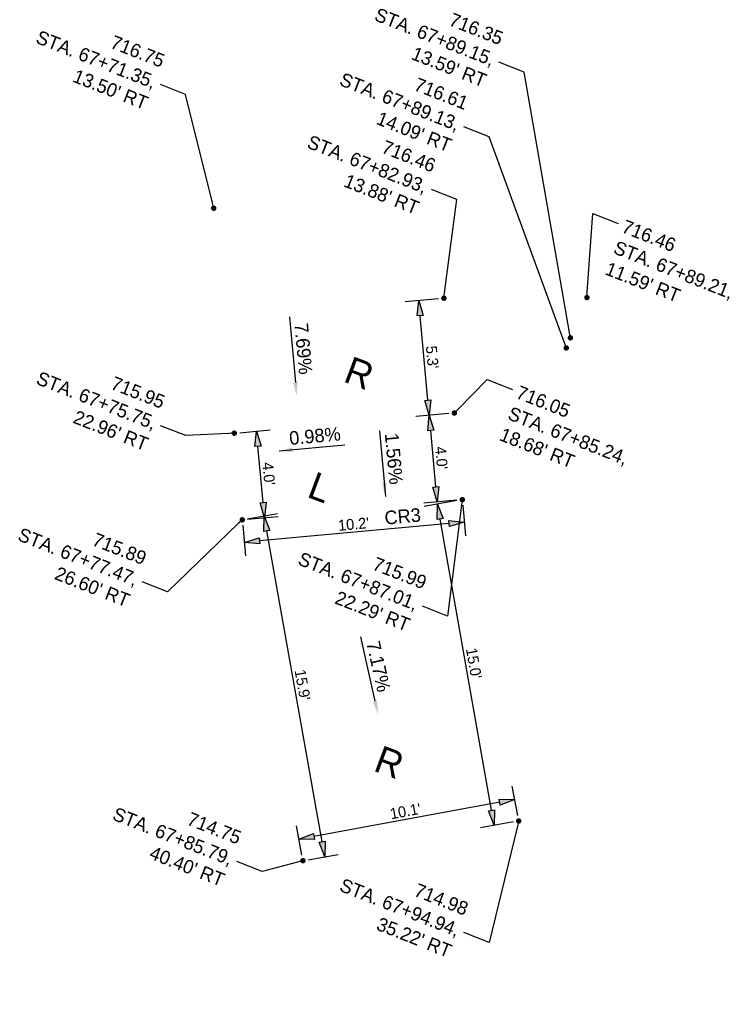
# Model space of a CAD drawing. Header units: feet. Extents: x 1464127 to 1492048, y 602360 to 652423.
# Tile 6 of 13: x 1473084 to 1473117, y 614471 to 614516. Entities that reach past the tile are written whole.
import ezdxf
from ezdxf import colors
from ezdxf.entities.mleader import LeaderData, LeaderLine
from ezdxf.math import Vec2, Vec3

# ---------------------------------------------------------------- set-up
doc = ezdxf.new("R2010")
doc.units = ezdxf.units.FT
doc.header["$MEASUREMENT"] = 0
doc.layers.add('PV_P_Text', color=8, linetype='Continuous')
doc.styles.add('Slanted-Normal', font='font31.shx', dxfattribs={"height": 0.1})
doc.styles.get("Standard").update_dxf_attribs({"font": 'font31.shx'})
doc.dimstyles.new('Dec-1  Slanted', dxfattribs={"dimtxt": 0.14, "dimasz": 0.14, "dimexe": 0.07, "dimexo": 0.07, "dimgap": 0.07, "dimtad": 1, "dimdec": 1, "dimzin": 3, "dimdsep": 46, "dimtxsty": 'Slanted-Normal', "dimblk": 'Dim1', "dimcen": 0, "dimclrd": 95, "dimclre": 95, "dimclrt": 7, "dimadec": 1, "dimazin": 3, "dimtfac": 1, "dimtdec": 1, "dimtix": 1, "dimtofl": 0, "dimtmove": 1, "dimatfit": 3, "dimldrblk": 'Dim1', "dimfxl": 1, "dimtolj": 1, "dimtzin": 0, "dimlwd": -1, "dimlwe": -1, "dimarcsym": 0})

# ---------------------------------------------------------------- blocks, each defined once
blk = doc.blocks.new('Dim1')
h = blk.add_hatch(color=4)
h.dxf.hatch_style = 1
h.paths.add_polyline_path([(0, 0), (-1, -0.2), (-1, 0.2)])
at = {"color": 4}
blk.add_lwpolyline([(0, 0), (-1, -0.2), (-1, 0.2), (0, 0)], dxfattribs=at)
blk = doc.blocks.new('*D1073')
at = {"layer": 'Defpoints', "color": 0, "transparency": 16777216}
for p in [(1473103.928, 614503.516, 1554.697), (1473102.778, 614503.411), (1473104.411, 614498.239, 1554.697)]:
    blk.add_point(p, dxfattribs=at)
at = {"layer": 'PV_P_Text', "color": 95, "linetype": 'Continuous', "transparency": 16777216}
for p, q in [((1473103.679, 614503.494), (1473102.155, 614503.354)), ((1473103.197, 614498.831), (1473102.841, 614502.714)), ((1473104.162, 614498.216), (1473102.638, 614498.077))]:
    blk.add_line(p, q, dxfattribs=at)
at = {"layer": 'PV_P_Text', "color": 95, "transparency": 16777216, "xscale": 0.7000000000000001, "yscale": 0.7000000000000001, "zscale": 0.7000000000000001}
for p, rotation in [((1473102.778, 614503.411), 95.22478835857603), ((1473103.26, 614498.134), 275.224788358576)]:
    blk.add_blockref('Dim1', p, dxfattribs=dict(at, rotation=rotation))
at = {"layer": 'PV_P_Text', "color": 7, "transparency": 16777216, "insert": (1473103.392, 614500.807), "char_height": 0.5, "attachment_point": 5, "rotation": 275.2248, "style": 'Slanted-Normal'}
blk.add_mtext("\\A1;5.3'", dxfattribs=at)
blk = doc.blocks.new('_Dot')
at = {"color": 0, "linetype": 'ByBlock', "lineweight": -2}
blk.add_line((-0.5, 0), (-1, 0), dxfattribs=at)
at = {"color": 0, "linetype": 'ByBlock', "const_width": 0.5}
blk.add_lwpolyline([(-0.25, 0, 1), (0.25, 0, 1)], format="xyb", close=True, dxfattribs=at)
blk = doc.blocks.new('*D1112')
at = {"layer": 'Defpoints', "color": 0, "transparency": 16777216}
for p in [(1473103.26, 614498.134), (1473104.411, 614498.239, 1554.697), (1473104.775, 614494.255, 1554.697)]:
    blk.add_point(p, dxfattribs=at)
at = {"layer": 'PV_P_Text', "color": 95, "linetype": 'Continuous', "transparency": 16777216}
for p, q in [((1473104.162, 614498.216), (1473102.638, 614498.077)), ((1473103.561, 614494.847), (1473103.324, 614497.437)), ((1473104.526, 614494.233), (1473103.002, 614494.093))]:
    blk.add_line(p, q, dxfattribs=at)
at = {"layer": 'PV_P_Text', "color": 95, "transparency": 16777216, "xscale": 0.7000000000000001, "yscale": 0.7000000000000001, "zscale": 0.7000000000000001}
for p, rotation in [((1473103.26, 614498.134), 95.22478835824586), ((1473103.625, 614494.15), 275.2247883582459)]:
    blk.add_blockref('Dim1', p, dxfattribs=dict(at, rotation=rotation))
at = {"layer": 'PV_P_Text', "color": 7, "transparency": 16777216, "insert": (1473103.816, 614496.176), "char_height": 0.5, "attachment_point": 5, "rotation": 275.2248, "style": 'Slanted-Normal'}
blk.add_mtext("\\A1;4.0'", dxfattribs=at)
blk = doc.blocks.new('*D1113')
at = {"layer": 'Defpoints', "color": 0, "transparency": 16777216}
for p in [(1473103.639, 614494.056), (1473104.775, 614494.255, 715.756), (1473107.371, 614479.482, 715.756)]:
    blk.add_point(p, dxfattribs=at)
at = {"layer": 'PV_P_Text', "color": 95, "linetype": 'Continuous', "transparency": 16777216}
for p, q in [((1473104.529, 614494.212), (1473103.024, 614493.948)), ((1473106.114, 614479.972), (1473103.76, 614493.366)), ((1473107.125, 614479.439), (1473105.62, 614479.174))]:
    blk.add_line(p, q, dxfattribs=at)
at = {"layer": 'PV_P_Text', "color": 95, "transparency": 16777216, "xscale": 0.7000000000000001, "yscale": 0.7000000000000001, "zscale": 0.7000000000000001}
for p, rotation in [((1473103.639, 614494.056), 99.96785585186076), ((1473106.236, 614479.282), 279.9678558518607)]:
    blk.add_blockref('Dim1', p, dxfattribs=dict(at, rotation=rotation))
at = {"layer": 'PV_P_Text', "color": 7, "transparency": 16777216, "insert": (1473105.307, 614486.734), "char_height": 0.5, "attachment_point": 5, "rotation": 279.9679, "style": 'Slanted-Normal'}
blk.add_mtext("\\A1;15.0'", dxfattribs=at)
blk = doc.blocks.new('*D1119')
at = {"layer": 'Defpoints', "color": 0, "transparency": 16777216}
for p in [(1473104.775, 614494.255, 715.756), (1473094.654, 614493.33, 715.756), (1473094.749, 614492.293)]:
    blk.add_point(p, dxfattribs=at)
at = {"layer": 'PV_P_Text', "color": 95, "linetype": 'Continuous', "transparency": 16777216}
for p, q in [((1473104.798, 614494.007), (1473104.927, 614492.596)), ((1473094.677, 614493.081), (1473094.806, 614491.671)), ((1473104.173, 614493.155), (1473095.446, 614492.357))]:
    blk.add_line(p, q, dxfattribs=at)
at = {"layer": 'PV_P_Text', "color": 95, "transparency": 16777216, "xscale": 0.7000000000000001, "yscale": 0.7000000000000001, "zscale": 0.7000000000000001}
for p, rotation in [((1473104.87, 614493.218), 5.224788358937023), ((1473094.749, 614492.293), 185.224788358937)]:
    blk.add_blockref('Dim1', p, dxfattribs=dict(at, rotation=rotation))
at = {"layer": 'PV_P_Text', "color": 7, "transparency": 16777216, "insert": (1473099.775, 614493.129), "char_height": 0.5, "attachment_point": 5, "rotation": 5.2248, "style": 'Slanted-Normal'}
blk.add_mtext("\\A1;10.2'", dxfattribs=at)
blk = doc.blocks.new('*D1120')
at = {"layer": 'Defpoints', "color": 0, "transparency": 16777216}
for p in [(1473107.371, 614479.482, 715.756), (1473097.263, 614478.648), (1473097.445, 614477.658, 715.756)]:
    blk.add_point(p, dxfattribs=at)
at = {"layer": 'PV_P_Text', "color": 95, "linetype": 'Continuous', "transparency": 16777216}
for p, q in [((1473107.326, 614479.728), (1473107.076, 614481.086)), ((1473106.501, 614480.345), (1473097.952, 614478.774)), ((1473097.4, 614477.904), (1473097.151, 614479.262))]:
    blk.add_line(p, q, dxfattribs=at)
at = {"layer": 'PV_P_Text', "color": 95, "transparency": 16777216, "xscale": 0.7000000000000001, "yscale": 0.7000000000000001, "zscale": 0.7000000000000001}
for p, rotation in [((1473107.189, 614480.471), 10.41081775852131), ((1473097.263, 614478.648), 190.4108177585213)]:
    blk.add_blockref('Dim1', p, dxfattribs=dict(at, rotation=rotation))
at = {"layer": 'PV_P_Text', "color": 7, "transparency": 16777216, "insert": (1473102.159, 614479.928), "char_height": 0.5, "attachment_point": 5, "rotation": 10.4108, "style": 'Slanted-Normal'}
blk.add_mtext("\\A1;10.1'", dxfattribs=at)
blk = doc.blocks.new('*D1122')
at = {"layer": 'Defpoints', "color": 0, "transparency": 16777216}
for p in [(1473094.29, 614497.313, 1554.697), (1473095.315, 614497.407), (1473094.654, 614493.33, 1554.697)]:
    blk.add_point(p, dxfattribs=at)
at = {"layer": 'PV_P_Text', "color": 95, "linetype": 'Continuous', "transparency": 16777216}
for p, q in [((1473094.539, 614497.336), (1473095.937, 614497.464)), ((1473095.615, 614494.121), (1473095.378, 614496.71)), ((1473094.903, 614493.353), (1473096.301, 614493.481))]:
    blk.add_line(p, q, dxfattribs=at)
at = {"layer": 'PV_P_Text', "color": 95, "transparency": 16777216, "xscale": 0.7000000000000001, "yscale": 0.7000000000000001, "zscale": 0.7000000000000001}
for p, rotation in [((1473095.315, 614497.407), 95.22478835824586), ((1473095.679, 614493.424), 275.2247883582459)]:
    blk.add_blockref('Dim1', p, dxfattribs=dict(at, rotation=rotation))
at = {"layer": 'PV_P_Text', "color": 7, "transparency": 16777216, "insert": (1473095.87, 614495.45), "char_height": 0.5, "attachment_point": 5, "rotation": 275.2248, "style": 'Slanted-Normal'}
blk.add_mtext("\\A1;4.0'", dxfattribs=at)
blk = doc.blocks.new('*D1123')
at = {"layer": 'Defpoints', "color": 0, "transparency": 16777216}
for p in [(1473095.663, 614493.51), (1473094.654, 614493.33, 1554.697), (1473097.445, 614477.658, 1554.697)]:
    blk.add_point(p, dxfattribs=at)
at = {"layer": 'PV_P_Text', "color": 95, "linetype": 'Continuous', "transparency": 16777216}
for p, q in [((1473094.9, 614493.374), (1473096.279, 614493.619)), ((1473098.332, 614478.527), (1473095.786, 614492.821)), ((1473097.691, 614477.702), (1473099.07, 614477.948))]:
    blk.add_line(p, q, dxfattribs=at)
at = {"layer": 'PV_P_Text', "color": 95, "transparency": 16777216, "xscale": 0.7000000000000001, "yscale": 0.7000000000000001, "zscale": 0.7000000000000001}
for p, rotation in [((1473095.663, 614493.51), 100.0989490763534), ((1473098.455, 614477.838), 280.0989490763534)]:
    blk.add_blockref('Dim1', p, dxfattribs=dict(at, rotation=rotation))
at = {"layer": 'PV_P_Text', "color": 7, "transparency": 16777216, "insert": (1473097.428, 614485.74), "char_height": 0.5, "attachment_point": 5, "rotation": 280.0989, "style": 'Slanted-Normal'}
blk.add_mtext("\\A1;15.9'", dxfattribs=at)

msp = doc.modelspace()

# ---------------------------------------------------------------- linework, layer by layer
at = {"layer": 'PV_P_Text', "color": 7, "linetype": 'ByBlock', "lineweight": -2}
msp.add_line((1473099.366, 614496.764), (1473096.349, 614496.488), dxfattribs=at)
for points in [[(1473096.824, 614502.66), (1473097.1, 614499.643)], [(1473100.964, 614497.414), (1473101.24, 614494.396)], [(1473100.093, 614487.954), (1473100.76, 614484.998)]]:
    msp.add_lwpolyline(points, dxfattribs=at)
at = {"layer": 'PV_P_Text', "color": 7}
for points in [[(1473096.996, 614499.633), (1473097.157, 614499.02), (1473097.204, 614499.652)], [(1473096.962, 614496.648), (1473096.349, 614496.488), (1473096.981, 614496.441)], [(1473101.287, 614495.028), (1473101.24, 614494.396), (1473101.079, 614495.009)], [(1473100.658, 614484.975), (1473100.897, 614484.388), (1473100.861, 614485.021)]]:
    msp.add_solid(points, dxfattribs=at)

# ---------------------------------------------------------------- texts
msp.add_text('0.98%%%', height=0.625, rotation=5.2248, dxfattribs=at).set_placement((1473096.845, 614496.767))
at = {"layer": 'PV_P_Text', "color": 7, "attachment_point": 5}
for s, insert, char_height, rotation in [('7.69%', (1473097.466, 614501.197), 0.625, 275.2248), ('R', (1473100.038, 614500.075), 1.25, 339.5652), ('1.56%', (1473101.628, 614496.138), 0.625, 275.2248), ('L', (1473098.235, 614494.818), 1.25, 339.5652), ('CR3', (1473102.032, 614493.486), 0.625, 5.2248), ('7.17%', (1473100.921, 614486.587), 0.625, 282.7038), ('R', (1473101.422, 614482.183), 1.25, 339.5652)]:
    msp.add_mtext(s, dxfattribs=dict(at, insert=insert, char_height=char_height, rotation=rotation))

# ---------------------------------------------------------------- dimensions: what is measured, and where the dimension line sits
at = {"layer": 'PV_P_Text', "color": 7}
for p1, p2, distance, picture, middle in [((1473104.411, 614498.239, 715.756), (1473103.928, 614503.516, 715.756), 1.155, '*D1073', (1473103.392, 614500.807, -838.941)), ((1473104.775, 614494.255, 715.756), (1473104.411, 614498.239, 715.756), 1.155, '*D1112', (1473103.816, 614496.176, -838.941)), ((1473094.654, 614493.33, 715.756), (1473094.29, 614497.313, 715.756), -1.029, '*D1122', (1473095.87, 614495.45, -838.941)), ((1473104.775, 614494.255, 715.756), (1473094.654, 614493.33, 715.756), 1.041, '*D1119', (1473099.775, 614493.129)), ((1473107.371, 614479.482, 715.756), (1473104.775, 614494.255, 715.756), 1.153, '*D1113', (1473105.307, 614486.734)), ((1473097.445, 614477.658, 715.756), (1473094.654, 614493.33, 715.756), -1.025, '*D1123', (1473097.428, 614485.74, -838.941)), ((1473107.371, 614479.482, 715.756), (1473097.445, 614477.658, 715.756), -1.006, '*D1120', (1473102.159, 614479.928))]:
    dim = msp.add_aligned_dim(p1=p1, p2=p2, distance=distance, dimstyle='Dec-1  Slanted', override={"dimscale": 0, "dimexe": 0.125, "dimexo": 0.05, "dimgap": 0.025, "dimpost": "'"}, dxfattribs=at)
    dim.commit()
    dim.dimension.update_dxf_attribs({"geometry": picture, "text_midpoint": middle})

# ---------------------------------------------------------------- leaders
ml = msp.add_multileader_mtext('Standard', dxfattribs=at)
ml.set_content("716.35\\PSTA. 67+89.15, \\P13.59' RT", color=7)
ml.set_leader_properties()
ml.set_arrow_properties(name='DOT')
ml.build(insert=Vec2(0, 0))
ml.multileader.update_dxf_attribs({"text_right_attachment_type": 2, "dogleg_length": 0.25, "arrow_head_size": 0.25, "scale": 5})
ctx = ml.context
ctx.base_point, ctx.scale, ctx.char_height, ctx.arrow_head_size, ctx.landing_gap_size, ctx.plane_origin, ctx.plane_x_axis, ctx.plane_y_axis = Vec3(1473100.05, 614518.015), 5, 0.625, 0.25, 0.25, Vec3(1473140.256, 614518.079), Vec3(0.930594, -0.366052), Vec3(0.366052, 0.930594)
ctx.right_attachment, ctx.text_align_type = 2, 2
notes = []
notes.append((ctx, [(0, (1, 1, 0), (1473107.621, 614513.918), (-0.930594, 0.366052), 1.25, [(0, [(1473109.75, 614501.696)], 0, [])])]))
ctx.mtext.insert, ctx.mtext.text_direction, ctx.mtext.rotation, ctx.mtext.alignment, ctx.mtext.flow_direction = Vec3(1473106.721, 614515.727), Vec3(0.930594, -0.366052), 5.908422, 3, 5
ml = msp.add_multileader_mtext('Standard', dxfattribs=at)
ml.set_content("716.75\\PSTA. 67+71.35, \\P13.50' RT", color=7)
ml.set_leader_properties()
ml.set_arrow_properties(name='DOT')
ml.build(insert=Vec2(0, 0))
ml.multileader.update_dxf_attribs({"text_right_attachment_type": 2, "dogleg_length": 0.25, "arrow_head_size": 0.25, "scale": 5})
ctx = ml.context
ctx.base_point, ctx.scale, ctx.char_height, ctx.arrow_head_size, ctx.landing_gap_size, ctx.plane_origin, ctx.plane_x_axis, ctx.plane_y_axis = Vec3(1473084.488, 614516.975, 715.756), 5, 0.625, 0.25, 0.25, Vec3(1473123.85, 614524.038, 715.756), Vec3(0.930594, -0.366052), Vec3(0.366052, 0.930594)
ctx.right_attachment, ctx.text_align_type = 2, 2
notes.append((ctx, [(0, (1, 1, 0), (1473092.05, 614512.881, 715.756), (-0.930594, 0.366052), 1.25, [(0, [(1473093.344, 614507.655, 715.756)], 0, [])])]))
ctx.mtext.insert, ctx.mtext.text_direction, ctx.mtext.rotation, ctx.mtext.alignment, ctx.mtext.flow_direction = Vec3(1473091.149, 614514.691, 715.756), Vec3(0.930594, -0.366052), 5.908422, 3, 5
ml = msp.add_multileader_mtext('Standard', dxfattribs=at)
ml.set_content("716.61\\PSTA. 67+89.13, \\P14.09' RT", color=7)
ml.set_leader_properties()
ml.set_arrow_properties(name='DOT')
ml.build(insert=Vec2(0, 0))
ml.multileader.update_dxf_attribs({"text_right_attachment_type": 2, "dogleg_length": 0.25, "arrow_head_size": 0.25, "scale": 5})
ctx = ml.context
ctx.base_point, ctx.scale, ctx.char_height, ctx.arrow_head_size, ctx.landing_gap_size, ctx.plane_origin, ctx.plane_x_axis, ctx.plane_y_axis = Vec3(1473098.434, 614515.038), 5, 0.625, 0.25, 0.25, Vec3(1473140.066, 614517.617), Vec3(0.930594, -0.366052), Vec3(0.366052, 0.930594)
ctx.right_attachment, ctx.text_align_type = 2, 2
notes.append((ctx, [(0, (1, 1, 0), (1473106.014, 614510.937), (-0.930594, 0.366052), 1.25, [(0, [(1473109.56, 614501.233)], 0, [])])]))
ctx.mtext.insert, ctx.mtext.text_direction, ctx.mtext.rotation, ctx.mtext.alignment, ctx.mtext.flow_direction = Vec3(1473105.114, 614512.746), Vec3(0.930594, -0.366052), 5.908422, 3, 5
ml = msp.add_multileader_mtext('Standard', dxfattribs=at)
ml.set_content("716.46\\PSTA. 67+82.93, \\P13.88' RT", color=7)
ml.set_leader_properties()
ml.set_arrow_properties(name='DOT')
ml.build(insert=Vec2(0, 0))
ml.multileader.update_dxf_attribs({"text_right_attachment_type": 2, "dogleg_length": 0.25, "arrow_head_size": 0.25, "scale": 5})
ctx = ml.context
ctx.base_point, ctx.scale, ctx.char_height, ctx.arrow_head_size, ctx.landing_gap_size, ctx.plane_origin, ctx.plane_x_axis, ctx.plane_y_axis = Vec3(1473096.717, 614512.252, 716.415), 5, 0.625, 0.25, 0.25, Vec3(1473134.404, 614519.75, 716.415), Vec3(0.930594, -0.366052), Vec3(0.366052, 0.930594)
ctx.right_attachment, ctx.text_align_type = 2, 2
notes.append((ctx, [(0, (1, 1, 0), (1473104.519, 614508.063, 716.415), (-0.930594, 0.366052), 1.25, [(0, [(1473103.928, 614503.516, 716.415)], 0, [])])]))
ctx.mtext.insert, ctx.mtext.text_direction, ctx.mtext.rotation, ctx.mtext.alignment, ctx.mtext.flow_direction = Vec3(1473103.619, 614509.873, 716.415), Vec3(0.930594, -0.366052), 5.908422, 3, 5
ml = msp.add_multileader_mtext('Standard', dxfattribs=at)
ml.set_content("716.46\\PSTA. 67+89.21, \\P11.59' RT", color=7)
ml.set_leader_properties()
ml.set_arrow_properties(name='DOT')
ml.build(insert=Vec2(0, 0))
ml.multileader.update_dxf_attribs({"text_right_attachment_type": 2, "dogleg_length": 0.25, "arrow_head_size": 0.25, "scale": 5})
ctx = ml.context
ctx.base_point, ctx.scale, ctx.char_height, ctx.arrow_head_size, ctx.landing_gap_size, ctx.plane_origin, ctx.plane_x_axis, ctx.plane_y_axis = Vec3(1473111.942, 614506.949), 5, 0.625, 0.25, 0.25, Vec3(1473141.016, 614519.93), Vec3(0.930594, -0.366052), Vec3(0.366052, 0.930594)
ctx.right_attachment = 2
notes.append((ctx, [(1, (1, 1, 0), (1473110.779, 614507.407), (0.930594, -0.366052), 1.25, [(0, [(1473110.509, 614503.546)], 0, [])])]))
ctx.mtext.insert, ctx.mtext.text_direction, ctx.mtext.rotation, ctx.mtext.flow_direction = Vec3(1473112.289, 614507.149), Vec3(0.930594, -0.366052), 5.908422, 5
ml = msp.add_multileader_mtext('Standard', dxfattribs=at)
ml.set_content("715.95\\PSTA. 67+75.75, \\P22.96' RT", color=7)
ml.set_leader_properties()
ml.set_arrow_properties(name='DOT')
ml.build(insert=Vec2(0, 0))
ml.multileader.update_dxf_attribs({"text_right_attachment_type": 2, "dogleg_length": 0.25, "arrow_head_size": 0.25, "scale": 5})
ctx = ml.context
ctx.base_point, ctx.scale, ctx.char_height, ctx.arrow_head_size, ctx.landing_gap_size, ctx.plane_origin, ctx.plane_x_axis, ctx.plane_y_axis = Vec3(1473084.29, 614501.378, 715.756), 5, 0.625, 0.25, 0.25, Vec3(1473124.678, 614514.991, 715.756), Vec3(0.930594, -0.366052), Vec3(0.366052, 0.930594)
ctx.right_attachment, ctx.text_align_type = 2, 2
notes.append((ctx, [(0, (1, 1, 0), (1473092.064, 614497.2, 715.756), (-0.930594, 0.366052), 1.25, [(0, [(1473094.29, 614497.313, 715.756)], 0, [])])]))
ctx.mtext.insert, ctx.mtext.text_direction, ctx.mtext.rotation, ctx.mtext.alignment, ctx.mtext.flow_direction = Vec3(1473091.164, 614499.009, 715.756), Vec3(0.930594, -0.366052), 5.908422, 3, 5
ml = msp.add_multileader_mtext('Standard', dxfattribs=at)
ml.set_content("716.05\\PSTA. 67+85.24, \\P18.68' RT", color=7)
ml.set_leader_properties()
ml.set_arrow_properties(name='DOT')
ml.build(insert=Vec2(0, 0))
ml.multileader.update_dxf_attribs({"text_right_attachment_type": 2, "dogleg_length": 0.25, "arrow_head_size": 0.25, "scale": 5})
ctx = ml.context
ctx.base_point, ctx.scale, ctx.char_height, ctx.arrow_head_size, ctx.landing_gap_size, ctx.plane_origin, ctx.plane_x_axis, ctx.plane_y_axis = Vec3(1473107.081, 614499.325, 715.756), 5, 0.625, 0.25, 0.25, Vec3(1473134.798, 614515.916, 715.756), Vec3(0.930594, -0.366052), Vec3(0.366052, 0.930594)
ctx.right_attachment = 2
notes.append((ctx, [(1, (1, 1, 0), (1473105.918, 614499.782, 715.756), (0.930594, -0.366052), 1.25, [(0, [(1473104.411, 614498.239, 715.756)], 0, [])])]))
ctx.mtext.insert, ctx.mtext.text_direction, ctx.mtext.rotation, ctx.mtext.flow_direction = Vec3(1473107.428, 614499.524, 715.756), Vec3(0.930594, -0.366052), 5.908422, 5
ml = msp.add_multileader_mtext('Standard', dxfattribs=at)
ml.set_content("715.99\\PSTA. 67+87.01, \\P22.29' RT", color=7)
ml.set_leader_properties()
ml.set_arrow_properties(name='DOT')
ml.build(insert=Vec2(0, 0))
ml.multileader.update_dxf_attribs({"text_right_attachment_type": 2, "dogleg_length": 0.25, "arrow_head_size": 0.25, "scale": 5})
ctx = ml.context
ctx.base_point, ctx.scale, ctx.char_height, ctx.arrow_head_size, ctx.landing_gap_size, ctx.plane_origin, ctx.plane_x_axis, ctx.plane_y_axis = Vec3(1473096.495, 614493.007, 715.756), 5, 0.625, 0.25, 0.25, Vec3(1473135.281, 614510.639, 715.756), Vec3(0.930594, -0.366052), Vec3(0.366052, 0.930594)
ctx.right_attachment, ctx.text_align_type = 2, 2
notes.append((ctx, [(0, (1, 1, 0), (1473104.103, 614488.895, 715.756), (-0.930594, 0.366052), 1.25, [(0, [(1473104.775, 614494.255, 715.756)], 0, [])])]))
ctx.mtext.insert, ctx.mtext.text_direction, ctx.mtext.rotation, ctx.mtext.alignment, ctx.mtext.flow_direction = Vec3(1473103.203, 614490.704, 715.756), Vec3(0.930594, -0.366052), 5.908422, 3, 5
ml = msp.add_multileader_mtext('Standard', dxfattribs=at)
ml.set_content("715.89\\PSTA. 67+77.47, \\P26.60' RT", color=7)
ml.set_leader_properties()
ml.set_arrow_properties(name='DOT')
ml.build(insert=Vec2(0, 0))
ml.multileader.update_dxf_attribs({"text_right_attachment_type": 2, "dogleg_length": 0.25, "arrow_head_size": 0.25, "scale": 5})
ctx = ml.context
ctx.base_point, ctx.scale, ctx.char_height, ctx.arrow_head_size, ctx.landing_gap_size, ctx.plane_origin, ctx.plane_x_axis, ctx.plane_y_axis = Vec3(1473083.442, 614494.189), 5, 0.625, 0.25, 0.25, Vec3(1473125.16, 614509.713), Vec3(0.930594, -0.366052), Vec3(0.366052, 0.930594)
ctx.right_attachment, ctx.text_align_type = 2, 2
notes.append((ctx, [(0, (1, 1, 0), (1473091.212, 614490.013), (-0.930594, 0.366052), 1.25, [(0, [(1473094.654, 614493.33)], 0, [])])]))
ctx.mtext.insert, ctx.mtext.text_direction, ctx.mtext.rotation, ctx.mtext.alignment, ctx.mtext.flow_direction = Vec3(1473090.312, 614491.822), Vec3(0.930594, -0.366052), 5.908422, 3, 5
ml = msp.add_multileader_mtext('Standard', dxfattribs=at)
ml.set_content("714.75\\PSTA. 67+85.79, \\P40.40' RT", color=7)
ml.set_leader_properties()
ml.set_arrow_properties(name='DOT')
ml.build(insert=Vec2(0, 0))
ml.multileader.update_dxf_attribs({"text_right_attachment_type": 2, "dogleg_length": 0.25, "arrow_head_size": 0.25, "scale": 5})
ctx = ml.context
ctx.base_point, ctx.scale, ctx.char_height, ctx.arrow_head_size, ctx.landing_gap_size, ctx.plane_origin, ctx.plane_x_axis, ctx.plane_y_axis = Vec3(1473087.78, 614481.351, 715.756), 5, 0.625, 0.25, 0.25, Vec3(1473127.418, 614497.096, 715.756), Vec3(0.930594, -0.366052), Vec3(0.366052, 0.930594)
ctx.right_attachment, ctx.text_align_type = 2, 2
notes.append((ctx, [(0, (1, 1, 0), (1473095.573, 614477.166, 715.756), (-0.930594, 0.366052), 1.25, [(0, [(1473097.445, 614477.658, 715.756)], 0, [])])]))
ctx.mtext.insert, ctx.mtext.text_direction, ctx.mtext.rotation, ctx.mtext.alignment, ctx.mtext.flow_direction = Vec3(1473094.673, 614478.975, 715.756), Vec3(0.930594, -0.366052), 5.908422, 3, 5
ml = msp.add_multileader_mtext('Standard', dxfattribs=at)
ml.set_content("714.98\\PSTA. 67+94.94, \\P35.22' RT", color=7)
ml.set_leader_properties()
ml.set_arrow_properties(name='DOT')
ml.build(insert=Vec2(0, 0))
ml.multileader.update_dxf_attribs({"text_right_attachment_type": 2, "dogleg_length": 0.25, "arrow_head_size": 0.25, "scale": 5})
ctx = ml.context
ctx.base_point, ctx.scale, ctx.char_height, ctx.arrow_head_size, ctx.landing_gap_size, ctx.plane_origin, ctx.plane_x_axis, ctx.plane_y_axis = Vec3(1473098.197, 614478.088, 715.756), 5, 0.625, 0.25, 0.25, Vec3(1473137.471, 614498.129, 715.756), Vec3(0.930594, -0.366052), Vec3(0.366052, 0.930594)
ctx.right_attachment, ctx.text_align_type = 2, 2
notes.append((ctx, [(0, (1, 1, 0), (1473106.017, 614473.893, 715.756), (-0.930594, 0.366052), 1.25, [(0, [(1473107.371, 614479.482, 715.756)], 0, [])])]))
ctx.mtext.insert, ctx.mtext.text_direction, ctx.mtext.rotation, ctx.mtext.alignment, ctx.mtext.flow_direction = Vec3(1473105.117, 614475.702, 715.756), Vec3(0.930594, -0.366052), 5.908422, 3, 5
for ctx, leaders in notes:
    for number, flags, end, landing, length, lines in leaders:
        leader = LeaderData()
        leader.index, (leader.has_last_leader_line, leader.has_dogleg_vector, leader.attachment_direction) = number, flags
        leader.last_leader_point, leader.dogleg_vector, leader.dogleg_length = Vec3(end), Vec3(landing), length
        for number, points, colour, breaks in lines:
            line = LeaderLine()
            line.index, line.vertices, line.color, line.breaks = number, Vec3.list(points), colors.encode_raw_color(colour), breaks
            leader.lines.append(line)
        ctx.leaders.append(leader)

doc.saveas('drawing.dxf')
